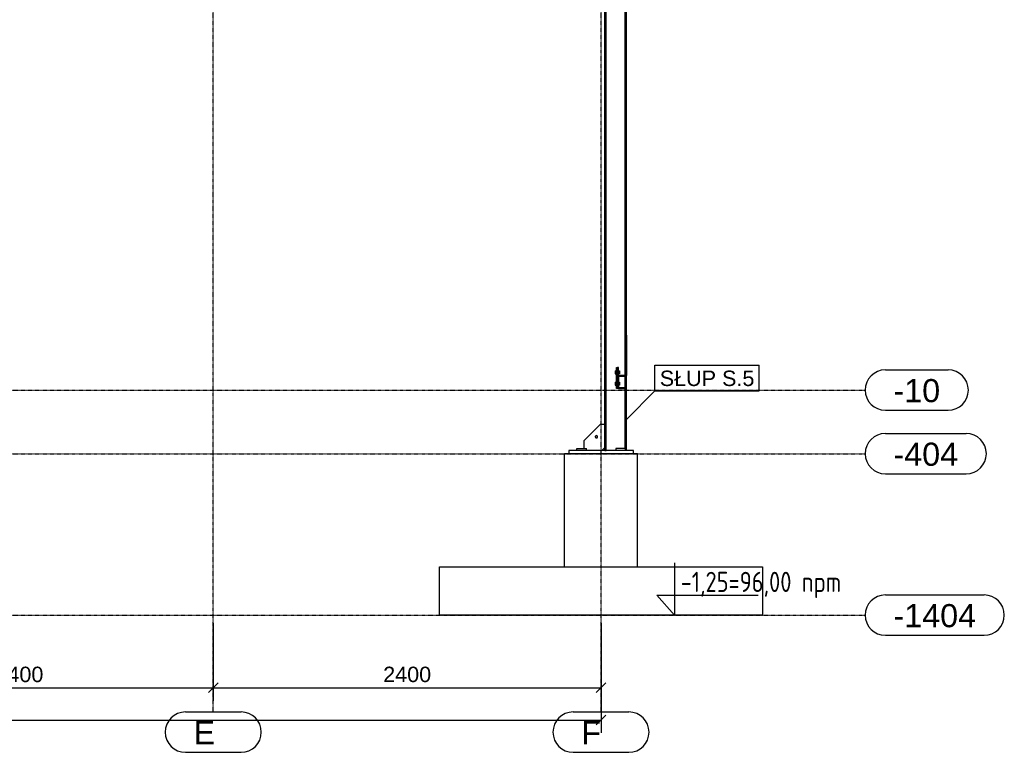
# Model space of a CAD drawing. Header units: millimetres. Extents: x -288865 to 11255, y 102926 to 380857.
# Tile 128 of 142: x -153068 to -146973, y 340951 to 345490. Entities that reach past the tile are written whole.
import ezdxf

# ---------------------------------------------------------------- set-up
doc = ezdxf.new("R2010")
doc.units = ezdxf.units.MM
doc.header["$MEASUREMENT"] = 0
doc.set_wipeout_variables(frame=1)
doc.linetypes.add('DXK_LINE_DOT3', pattern=[5.9187, 2.979, -0.9799, 0.9799, -0.9799])
for name, color, linetype in [('Rbcs_EX_Axes', 7, 'Continuous'), ('Rbcs_EX_Descriptions', 7, 'Continuous'), ('TS_INNE_OBIEKTY', 7, 'Continuous'), ('TS_LINIE_WIDOCZNE', 7, 'Continuous'), ('TS_OPISY', 7, 'Continuous'), ('TS_OPISY_LINIE', 7, 'Continuous'), ('TS_OPISY_RAMKA', 7, 'Continuous'), ('TS_WYMIARY', 7, 'Continuous'), ('TS_WYMIARY_TEKST', 7, 'Continuous'), ('TS_WYPELNIENIE', 7, 'Continuous')]:
    doc.layers.add(name, color=color, linetype=linetype)
doc.styles.add('ARIAL', font='arial.ttf')
doc.styles.add('RBCS_dim', font='isocp.shx', dxfattribs={"width": 0.9})

# ---------------------------------------------------------------- blocks, each defined once
blk = doc.blocks.new('Part-66178878-1328 - 1304')
at = {"layer": 'TS_LINIE_WIDOCZNE', "color": 1, "linetype": 'Continuous'}
for p, q in [((62114.5, -224), (62114.5, 4590)), ((62123, 4590), (62114.5, 4590)), ((62123, -224), (62123, 4590)), ((62239, 80), (62239, 4590)), ((62239, 4590), (62243.5, 4590)), ((62247.5, 4410), (62247.5, 4540)), ((62247.5, 3305), (62247.5, 3960)), ((62247.5, 2205), (62247.5, 2955)), ((62247.5, 1255), (62247.5, 1955)), ((62247.5, 330), (62247.5, 1005)), ((62239, 3), (62239, 77)), ((62239, -372), (62239, 0)), ((62247.5, -384), (62247.5, 0))]:
    blk.add_line(p, q, dxfattribs=at)
blk = doc.blocks.new('Part-66178878-1331 - 1304')
at = {"layer": 'TS_LINIE_WIDOCZNE', "color": 1, "linetype": 'Continuous'}
for p, q in [((62113, -384), (62113, -224)), ((62113, -224), (62123, -224)), ((62123, -384), (62123, -224)), ((62113, -324), (62123, -324)), ((62113, -384), (62123, -384))]:
    blk.add_line(p, q, dxfattribs=at)
blk = doc.blocks.new('Part-66178878-1333 - 1304')
at = {"layer": 'TS_LINIE_WIDOCZNE', "color": 1, "linetype": 'Continuous'}
for p, q in [((62084.5, -224), (61984.5, -324)), ((62113, -224), (62084.5, -224)), ((61984.5, -324), (61984.5, -372)), ((62094.5, -384), (62113, -365.5))]:
    blk.add_line(p, q, dxfattribs=at)
for start, end in [(162, 342), (342, 162)]:
    blk.add_arc((62061.5, -299.1), 7, start, end, dxfattribs=at)
blk = doc.blocks.new('Part-66178878-1335 - 1304')
at = {"layer": 'TS_LINIE_WIDOCZNE', "color": 1, "linetype": 'Continuous'}
for p, q in [((62290.84, -384), (61890.84, -384)), ((61890.84, -384), (61890.84, -404)), ((62290.84, -404), (62290.84, -384))]:
    blk.add_line(p, q, dxfattribs=at)
blk = doc.blocks.new('Part-66178878-1338 - 1304')
at = {"layer": 'TS_LINIE_WIDOCZNE', "color": 1, "linetype": 'Continuous'}
for p, q in [((62185.5, 130), (62191.5, 130)), ((62185.5, 0), (62185.5, 130)), ((62191.5, 0), (62185.5, 0))]:
    blk.add_line(p, q, dxfattribs=at)
blk = doc.blocks.new('Part-66178878-1344 - 1304')
at = {"layer": 'TS_LINIE_WIDOCZNE', "color": 1, "linetype": 'Continuous'}
for p, q in [((61940.84, -384), (61940.84, -372)), ((61940.84, -372), (62000.84, -372)), ((62000.84, -384), (62000.84, -372))]:
    blk.add_line(p, q, dxfattribs=at)
blk = doc.blocks.new('Part-66178878-1345 - 1304')
at = {"layer": 'TS_LINIE_WIDOCZNE', "color": 1, "linetype": 'Continuous'}
for p, q in [((62240.84, -372), (62180.84, -372)), ((62180.84, -372), (62180.84, -384)), ((62240.84, -384), (62240.84, -372))]:
    blk.add_line(p, q, dxfattribs=at)
blk = doc.blocks.new('Part-66178878-1368 - 1304')
at = {"layer": 'TS_LINIE_WIDOCZNE', "color": 1, "linetype": 'Continuous'}
for p, q in [((62241.5, 80), (62241.5, 330)), ((62241.5, 330), (62247.5, 330)), ((62247.5, 330), (62247.5, 80))]:
    blk.add_line(p, q, dxfattribs=at)
blk = doc.blocks.new('Part-66178878-1369 - 1304')
at = {"layer": 'TS_LINIE_WIDOCZNE', "color": 1, "linetype": 'Continuous'}
for p, q in [((62241.5, 1005), (62241.5, 1255)), ((62241.5, 1255), (62247.5, 1255)), ((62247.5, 1005), (62247.5, 1255)), ((62241.5, 1005), (62247.5, 1005))]:
    blk.add_line(p, q, dxfattribs=at)
blk = doc.blocks.new('Part-66178878-1370 - 1304')
at = {"layer": 'TS_LINIE_WIDOCZNE', "color": 1, "linetype": 'Continuous'}
for p, q in [((62241.5, 1955), (62241.5, 2205)), ((62241.5, 2205), (62247.5, 2205)), ((62247.5, 1955), (62247.5, 2205)), ((62241.5, 1955), (62247.5, 1955))]:
    blk.add_line(p, q, dxfattribs=at)
blk = doc.blocks.new('GridLine-66178878-1754 - 1304')
at = {"layer": 'TS_INNE_OBIEKTY', "color": 4, "linetype": 'DXK_LINE_DOT3'}
blk.add_line((62090.2, -2004), (62090.2, 5914.3), dxfattribs=at)
at = {"layer": 'TS_INNE_OBIEKTY', "color": 4, "linetype": 'Continuous'}
for p, q in [((61917.9, -2004), (62262.4, -2004)), ((61917.9, -2254), (62262.4, -2254))]:
    blk.add_line(p, q, dxfattribs=at)
for centre, start, end in [((61917.9, -2129), 90, 270), ((62262.4, -2129), 270, 90)]:
    blk.add_arc(centre, 125, start, end, dxfattribs=at)
at = {"layer": 'TS_INNE_OBIEKTY', "color": 2, "linetype": 'Continuous', "style": 'ARIAL'}
blk.add_text('F', height=143.3, dxfattribs=at).set_placement((61967.9, -2204))
blk = doc.blocks.new('Part-66178878-1375 - 1304')
at = {"layer": 'TS_LINIE_WIDOCZNE', "color": 253, "linetype": 'Continuous'}
for p, q in [((61865.16, -1104), (61865.16, -404)), ((62315.16, -404), (61865.16, -404)), ((62315.16, -1104), (62315.16, -404))]:
    blk.add_line(p, q, dxfattribs=at)
blk = doc.blocks.new('GridLine-66178878-1756 - 1304')
at = {"layer": 'TS_INNE_OBIEKTY', "color": 4, "linetype": 'Continuous'}
for p, q in [((63850, -279), (64350.2, -279)), ((63850, -529), (64350.2, -529))]:
    blk.add_line(p, q, dxfattribs=at)
at = {"layer": 'TS_INNE_OBIEKTY', "color": 4, "linetype": 'DXK_LINE_DOT3'}
blk.add_line((48590.2, -404), (63725, -404), dxfattribs=at)
at = {"layer": 'TS_INNE_OBIEKTY', "color": 4, "linetype": 'Continuous'}
for centre, start, end in [((63850, -404), 90, 270), ((64350.2, -404), 270, 90)]:
    blk.add_arc(centre, 125, start, end, dxfattribs=at)
at = {"layer": 'TS_INNE_OBIEKTY', "color": 2, "linetype": 'Continuous', "style": 'ARIAL'}
blk.add_text('-404', height=143.26, dxfattribs=at).set_placement((63900, -479))
blk = doc.blocks.new('Bolt-66178878-1526 - 1304')
at = {"layer": 'TS_INNE_OBIEKTY', "color": 1, "linetype": 'Continuous'}
for start, end in [(57.10871, 237.10871), (57.10871, 237.10871), (237.10871, 57.10871), (237.10871, 57.10871)]:
    blk.add_arc((62061.5, -299.1), 7, start, end, dxfattribs=at)
blk = doc.blocks.new('Bolt-66178878-1527 - 1304')
at = {"layer": 'TS_INNE_OBIEKTY', "color": 1, "linetype": 'Continuous'}
for start, end in [(172.55431, 181.55436), (172.55431, 181.55436), (190.55431, 199.55436), (190.55431, 199.55436), (154.55432, 163.55436), (154.55432, 163.55436), (208.55432, 217.55436), (208.55432, 217.55436), (136.55433, 145.55436), (136.55433, 145.55436), (226.55432, 235.55436), (226.55432, 235.55436), (118.55434, 127.55436), (118.55434, 127.55436), (100.55435, 109.55436), (100.55435, 109.55436), (82.55436, 91.55435), (82.55436, 91.55435), (64.55436, 73.55435), (64.55436, 73.55435), (298.55435, 307.55435), (298.55435, 307.55435), (46.55436, 55.55435), (46.55436, 55.55435), (316.55435, 325.55435), (316.55435, 325.55435), (28.55436, 37.55435), (28.55436, 37.55435), (334.55436, 343.55435), (334.55436, 343.55435), (10.55436, 19.55435), (10.55436, 19.55435), (352.55436, 1.55435), (352.55436, 1.55435), (244.55433, 253.55435), (244.55433, 253.55435), (262.55435, 271.55435), (262.55435, 271.55435), (280.55435, 289.55435), (280.55435, 289.55435)]:
    blk.add_arc((62061.5, -299.1), 7, start, end, dxfattribs=at)
blk = doc.blocks.new('Part-66178878-1743 - 1304')
at = {"layer": 'TS_LINIE_WIDOCZNE', "color": 1, "linetype": 'Continuous'}
for p, q in [((62197.5, 130), (62191.5, 130)), ((62191.5, 0), (62191.5, 130)), ((62197.5, 80), (62197.5, 130)), ((62197.5, 0), (62191.5, 0))]:
    blk.add_line(p, q, dxfattribs=at)
blk = doc.blocks.new('Part-66178878-1745 - 1304')
at = {"layer": 'TS_WYPELNIENIE', "linetype": 'Continuous'}
h = blk.add_hatch(dxfattribs=at)
h.set_pattern_fill('', color=256, scale=10, style=0, pattern_type=0)
h.set_pattern_definition([(45, (62197.495, 80), (-22.451, 22.451), [])])
h.paths.add_polyline_path([(62247.5, 80), (62197.5, 80), (62197.5, 0), (62247.5, 0)])
h.paths.add_polyline_path([(62200.5, 3), (62200.5, 77), (62244.5, 77), (62244.5, 3)])
at = {"layer": 'TS_INNE_OBIEKTY', "color": 1, "linetype": 'Continuous'}
for p, q in [((62247.5, 80), (62197.5, 80)), ((62197.5, 80), (62197.5, 0)), ((62200.5, 3), (62200.5, 77)), ((62200.5, 77), (62244.5, 77)), ((62244.5, 77), (62244.5, 3)), ((62247.5, 0), (62247.5, 80)), ((62244.5, 3), (62200.5, 3)), ((62197.5, 0), (62247.5, 0))]:
    blk.add_line(p, q, dxfattribs=at)
blk = doc.blocks.new('Bolt-66178878-1747 - 1304')
at = {"layer": 'TS_INNE_OBIEKTY', "color": 1, "linetype": 'Continuous'}
for p, q in [((62177.6, 109), (62185.5, 109)), ((62177.6, 109), (62177.6, 91)), ((62177.6, 100), (62185.5, 100)), ((62177.6, 91), (62185.5, 91)), ((62197.5, 109), (62205.4, 109)), ((62197.5, 100), (62205.4, 100)), ((62205.4, 91), (62197.5, 91)), ((62205.4, 109), (62205.4, 91)), ((62177.6, 39), (62185.5, 39)), ((62177.6, 39), (62177.6, 21)), ((62177.6, 30), (62185.5, 30)), ((62177.6, 21), (62185.5, 21)), ((62200.5, 39), (62205.4, 39)), ((62200.5, 30), (62205.4, 30)), ((62205.4, 21), (62200.5, 21)), ((62205.4, 39), (62205.4, 21))]:
    blk.add_line(p, q, dxfattribs=at)
blk = doc.blocks.new('GridLine-66178878-1753 - 1304')
at = {"layer": 'TS_INNE_OBIEKTY', "color": 4, "linetype": 'DXK_LINE_DOT3'}
blk.add_line((59690.2, -2004), (59690.2, 5914.3), dxfattribs=at)
at = {"layer": 'TS_INNE_OBIEKTY', "color": 4, "linetype": 'Continuous'}
for p, q in [((59517.9, -2004), (59862.4, -2004)), ((59517.9, -2254), (59862.4, -2254))]:
    blk.add_line(p, q, dxfattribs=at)
for centre, start, end in [((59517.9, -2129), 90, 270), ((59862.4, -2129), 270, 90)]:
    blk.add_arc(centre, 125, start, end, dxfattribs=at)
at = {"layer": 'TS_INNE_OBIEKTY', "color": 2, "linetype": 'Continuous', "style": 'ARIAL'}
blk.add_text('E', height=143.3, dxfattribs=at).set_placement((59567.9, -2204))
blk = doc.blocks.new('GridLine-66178878-1755 - 1304')
at = {"layer": 'TS_INNE_OBIEKTY', "color": 4, "linetype": 'Continuous'}
for p, q in [((63850, -1279), (64461.4, -1279)), ((63850, -1529), (64461.4, -1529))]:
    blk.add_line(p, q, dxfattribs=at)
at = {"layer": 'TS_INNE_OBIEKTY', "color": 4, "linetype": 'DXK_LINE_DOT3'}
blk.add_line((48590.2, -1404), (63725, -1404), dxfattribs=at)
at = {"layer": 'TS_INNE_OBIEKTY', "color": 4, "linetype": 'Continuous'}
for centre, start, end in [((63850, -1404), 90, 270), ((64461.4, -1404), 270, 90)]:
    blk.add_arc(centre, 125, start, end, dxfattribs=at)
at = {"layer": 'TS_INNE_OBIEKTY', "color": 2, "linetype": 'Continuous', "style": 'ARIAL'}
blk.add_text('-1404', height=143.26, dxfattribs=at).set_placement((63900, -1479))
blk = doc.blocks.new('GridLine-66178878-1757 - 1304')
at = {"layer": 'TS_INNE_OBIEKTY', "color": 4, "linetype": 'Continuous'}
for p, q in [((63850, 115), (64239, 115)), ((63850, -135), (64239, -135))]:
    blk.add_line(p, q, dxfattribs=at)
at = {"layer": 'TS_INNE_OBIEKTY', "color": 4, "linetype": 'DXK_LINE_DOT3'}
blk.add_line((48590.2, -10), (63725, -10), dxfattribs=at)
at = {"layer": 'TS_INNE_OBIEKTY', "color": 4, "linetype": 'Continuous'}
for centre, start, end in [((63850, -10), 90, 270), ((64239, -10), 270, 90)]:
    blk.add_arc(centre, 125, start, end, dxfattribs=at)
at = {"layer": 'TS_INNE_OBIEKTY', "color": 2, "linetype": 'Continuous', "style": 'ARIAL'}
blk.add_text('-10', height=143.26, dxfattribs=at).set_placement((63900, -85))
blk = doc.blocks.new('StraightDimension-66178878-1762 - 1304')
at = {"layer": 'TS_WYMIARY', "color": 174, "linetype": 'Continuous'}
for p, q in [((57290.2, -1454), (57290.2, -1934)), ((59690.2, -1454), (59690.2, -1934)), ((57320.2, -1824), (57260.2, -1884)), ((59660.2, -1884), (59720.2, -1824)), ((57290.2, -1854), (59690.2, -1854))]:
    blk.add_line(p, q, dxfattribs=at)
at = {"color": 0}
blk.add_wipeout([(58658.4, -1839), (58658.4, -1699), (58321.9, -1699), (58321.9, -1839)], dxfattribs=at).dxf.layer = 'TS_WYMIARY'
at = {"layer": 'TS_WYMIARY_TEKST', "color": 96, "style": 'ARIAL'}
blk.add_text('2400', height=95.51, dxfattribs=at).set_placement((58341.9, -1819))
blk = doc.blocks.new('StraightDimension-66178878-1772 - 1304')
at = {"layer": 'TS_WYMIARY', "color": 174, "linetype": 'Continuous'}
for p, q in [((62090.2, -1454), (62090.2, -2134)), ((50090.2, -2054), (62090.2, -2054)), ((62060.2, -2084), (62120.2, -2024))]:
    blk.add_line(p, q, dxfattribs=at)
blk = doc.blocks.new('StraightDimension-66178878-1761 - 1304')
at = {"layer": 'TS_WYMIARY', "color": 174, "linetype": 'Continuous'}
for p, q in [((59690.2, -1454), (59690.2, -1934)), ((62090.2, -1454), (62090.2, -1934)), ((59720.2, -1824), (59660.2, -1884)), ((62060.2, -1884), (62120.2, -1824)), ((59690.2, -1854), (62090.2, -1854))]:
    blk.add_line(p, q, dxfattribs=at)
at = {"color": 0}
blk.add_wipeout([(61058.4, -1839), (61058.4, -1699), (60721.9, -1699), (60721.9, -1839)], dxfattribs=at).dxf.layer = 'TS_WYMIARY'
at = {"layer": 'TS_WYMIARY_TEKST', "color": 96, "style": 'ARIAL'}
blk.add_text('2400', height=95.51, dxfattribs=at).set_placement((60741.9, -1819))
blk = doc.blocks.new('Mark-66178878-2536 - 1304')
blk.add_wipeout([(63038.9, 15), (63038.9, 115), (62453.8, 115), (62453.8, 15)]).dxf.layer = 'TS_OPISY_LINIE'
blk.add_wipeout([(63038.9, 15), (63038.9, 115), (62453.8, 115), (62453.8, 15)]).dxf.layer = 'TS_OPISY_LINIE'
at = {"layer": 'TS_OPISY_LINIE', "linetype": 'Continuous'}
blk.add_line((62247, -191.8), (62423.8, -15), dxfattribs=at)
at = {"layer": 'TS_OPISY_RAMKA', "linetype": 'Continuous'}
for p, q in [((62423.8, 145), (63068.9, 145)), ((62423.8, -15), (62423.8, 145)), ((63068.9, -15), (63068.9, 145)), ((62423.8, -15), (63068.9, -15))]:
    blk.add_line(p, q, dxfattribs=at)
at = {"layer": 'TS_OPISY', "style": 'ARIAL'}
blk.add_text('SŁUP S.5', height=95.51, dxfattribs=at).set_placement((62453.8, 15))

msp = doc.modelspace()

# ---------------------------------------------------------------- linework, layer by layer
at = {"layer": 'Rbcs_EX_Axes', "linetype": 'Continuous'}
msp.add_lwpolyline([(-149015.2, 342123.9), (-149015.2, 341801.1), (-149124.8, 341924.5), (-148496.3, 341924.5)], dxfattribs=at)
at = {"layer": 'TS_INNE_OBIEKTY', "color": 253, "linetype": 'Continuous'}
for p, q in [((-150469.7, 342101.1), (-148469.7, 342101.1)), ((-150469.7, 341801.1), (-150469.7, 342101.1)), ((-148469.7, 342101.1), (-148469.7, 341801.1)), ((-148469.7, 341801.1), (-150469.7, 341801.1))]:
    msp.add_line(p, q, dxfattribs=at)

# ---------------------------------------------------------------- block references
for name in ['GridLine-66178878-1753 - 1304', 'GridLine-66178878-1754 - 1304', 'Part-66178878-1328 - 1304', 'Part-66178878-1370 - 1304', 'Part-66178878-1369 - 1304', 'Part-66178878-1368 - 1304', 'GridLine-66178878-1757 - 1304', 'Bolt-66178878-1747 - 1304', 'Part-66178878-1338 - 1304', 'Part-66178878-1743 - 1304', 'Part-66178878-1745 - 1304', 'Part-66178878-1333 - 1304', 'Part-66178878-1331 - 1304', 'GridLine-66178878-1756 - 1304', 'Bolt-66178878-1526 - 1304', 'Bolt-66178878-1527 - 1304', 'Part-66178878-1335 - 1304', 'Part-66178878-1344 - 1304', 'Part-66178878-1345 - 1304', 'Part-66178878-1375 - 1304', 'GridLine-66178878-1755 - 1304']:
    msp.add_blockref(name, (-211559.8, 343205.1))

# ---------------------------------------------------------------- texts
at = {"layer": 'Rbcs_EX_Descriptions', "linetype": 'Continuous', "insert": (-148976.6, 342069.4), "char_height": 125, "attachment_point": 1, "style": 'RBCS_dim'}
msp.add_mtext_dynamic_manual_height_columns('-1,25=96,00 npm', width=1101.738, gutter_width=12.5, heights=[0], dxfattribs=at)

# ---------------------------------------------------------------- next in the draw order: block references
for name in ['Mark-66178878-2536 - 1304', 'StraightDimension-66178878-1762 - 1304']:
    msp.add_blockref(name, (-211559.8, 343205.1))

# ---------------------------------------------------------------- next in the draw order: block references
msp.add_blockref('StraightDimension-66178878-1772 - 1304', (-211559.8, 343205.1))

# ---------------------------------------------------------------- next in the draw order: block references
msp.add_blockref('StraightDimension-66178878-1761 - 1304', (-211559.8, 343205.1))

doc.saveas('drawing.dxf')
